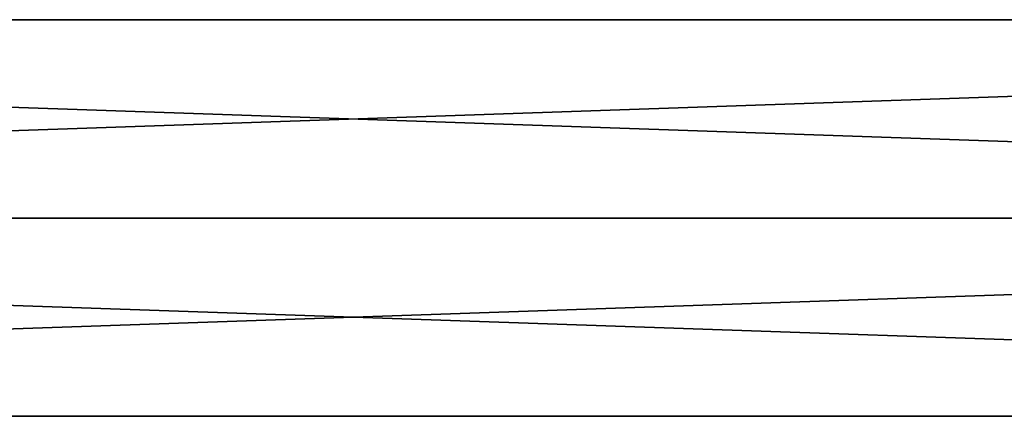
# Model space of a CAD drawing. Extents: x -200 to 200, y -702 to 625.
# Tile 202 of 256: x -18 to 36, y -473 to -451. Entities that reach past the tile are written whole.
import ezdxf

# ---------------------------------------------------------------- set-up
doc = ezdxf.new("R2010")
doc.units = 0
doc.header["$LTSCALE"] = 4.479492
doc.layers.add('871', color=7, linetype='CONTINUOUS')
doc.layers.add('872', color=7, linetype='CONTINUOUS')

msp = doc.modelspace()

# ---------------------------------------------------------------- linework, layer by layer
at = {"layer": '871', "color": 7, "linetype": 'CONTINUOUS'}
for points in [[(160, -451), (-160, -451), (-160, -462, 11), (160, -451)], [(160, -451), (160, -462, -11), (-160, -451), (160, -451)], [(160, -462, -11), (-160, -462, -11), (-160, -451), (160, -462, -11)], [(160, -462, 11), (160, -451), (-160, -462, 11), (160, -462, 11)]]:
    msp.add_3dface(points, dxfattribs=at)
at = {"layer": '872', "color": 7, "linetype": 'CONTINUOUS'}
for points in [[(160, -462, 11), (-160, -462, 11), (-160, -473), (160, -462, 11)], [(-160, -462, -11), (160, -473), (-160, -473), (-160, -462, -11)], [(160, -473), (160, -462, 11), (-160, -473), (160, -473)], [(160, -462, -11), (160, -473), (-160, -462, -11), (160, -462, -11)]]:
    msp.add_3dface(points, dxfattribs=at)

doc.saveas('drawing.dxf')
